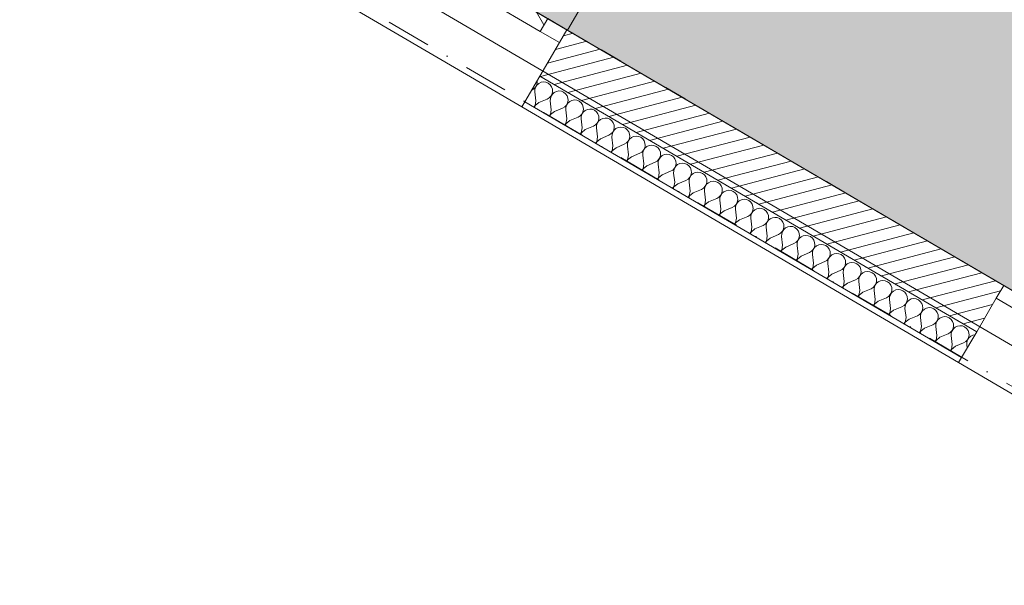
# Model space of a CAD drawing. Header units: millimetres. Extents: x -107151 to 48086, y -42122 to 26068.
# Tile 12 of 52: x -82825 to -79519, y -2169 to -272. Entities that reach past the tile are written whole.
import ezdxf
from ezdxf.enums import TextEntityAlignment as Align

# ---------------------------------------------------------------- set-up
doc = ezdxf.new("R2010")
doc.units = ezdxf.units.MM
doc.header["$MEASUREMENT"] = 0
for name, pattern in [('! FIN Pointille', [87.5, 50, -37.5]), ('! STR Pointille', [87.5, 50, -37.5]), ('! URB Limite propriété', [300, 150, -75, 0, -75]), ('Tirets petits', [125, 75, -50])]:
    doc.linetypes.add(name, pattern=pattern)
for name, color, linetype in [('01-STR_Dalles.ARCHI', 7, 'Continuous'), ('01-STR_Murs extérieurs.ARCHI', 7, 'Continuous'), ('03-SURFACE _ Utile.ARCHI', 7, 'Continuous'), ('04-SOE_Faux Plafond.ARCHI', 7, 'Continuous'), ('04-SOE_Revetement de sol.ARCHI', 7, 'Continuous'), ('05-INF _ COTATIONS.ARCHI', 7, 'Continuous'), ('06-REP _ EQUIP MOBI _ hors marché.ARCHI', 7, 'Continuous'), ('06-REP _ EQUIP MOBI _ marché.ARCHI', 7, 'Continuous'), ('Fenêtres Archicad', 7, 'Continuous'), ('Marques de Zone Archicad', 7, 'Continuous'), ('Nouveau_07-VRD_Terrain EDL_Parcelle.ARCHI', 7, 'Continuous')]:
    doc.layers.add(name, color=color, linetype=linetype)
doc.styles.add('STYLE_GENERE_1', font='arial.ttf')
doc.styles.add('STYLE_GENERE_2', font='arial.ttf')
doc.dimstyles.new('STYLE_GENERE__1', dxfattribs={"dimtxt": 75, "dimasz": 57, "dimexe": 0.18, "dimexo": 50, "dimgap": 0, "dimtad": 1, "dimlfac": 0.001, "dimzin": 0, "dimdsep": 46, "dimtxsty": 'STYLE_GENERE_1', "dimblk": 'ARROWHEAD_2', "dimblk1": 'ARROWHEAD_2', "dimblk2": 'ARROWHEAD_2', "dimcen": 0.09, "dimclrd": 256, "dimclre": 256, "dimclrt": 256, "dimazin": 0, "dimtfac": 1, "dimtdec": 4, "dimtmove": 0, "dimatfit": 3, "dimfxl": 0, "dimtolj": 1, "dimtzin": 0, "dimarcsym": 0})

# ---------------------------------------------------------------- blocks, each defined once
blk = doc.blocks.new('Dalle_1_1', base_point=(-76544.5, 22024.4))
at = {"layer": '01-STR_Dalles.ARCHI', "color": 7, "linetype": 'Continuous', "lineweight": 5, "flags": 128}
blk.add_lwpolyline([(-35761.7, -1486.9), (-76544.5, 22024.4), (-87514.9, 4382), (-82216.1, 1323.8), (-82636.8, 474), (-77525.2, -2515.3), (-75594, 780.7), (-73919.8, -200.3), (-72002.7, 3053.2), (-57439.8, -5368.8), (-56247, -3333.1)], dxfattribs=at)
blk = doc.blocks.new('Espace collaboratif__14_1', base_point=(-79233.7, 3166.5))
at = {"layer": '03-SURFACE _ Utile.ARCHI', "linetype": 'Continuous', "lineweight": 0, "true_color": 0xe4e4e4}
blk.add_hatch(color=254, dxfattribs=at).paths.add_polyline_path([(-82179.3, 5123), (-83771.3, 2406.1), (-82006.1, 1387.3), (-82427.2, 536.8), (-77858.4, -2135.2), (-77695.5, -1857.3), (-77418.7, -2017.1), (-75651.1, 999.6), (-74199, 148.7), (-74021.7, 446.7), (-73765.9, 294.5), (-72535.7, 2369.9), (-79424.5, 6406.3), (-80317.3, 4882.6), (-80036.9, 4718.3), (-80239.1, 4373.2), (-80519.5, 4537.5), (-80688.3, 4249.4)])
at = {"layer": 'Marques de Zone Archicad', "color": 7, "lineweight": 5}
for tag, height, style, p in [('ROOM_NAME', 125, 'STYLE_GENERE_2', (-79678.1, 3961.5)), ('measuredAreaCode', 100, 'STYLE_GENERE_1', (-79795.9, 3763.1)), ('DUMMY_862', 100, 'STYLE_GENERE_1', (-79894.2, 3593)), ('DUMMY_864', 100, 'STYLE_GENERE_1', (-79992.4, 3422.8)), ('DUMMY_863', 100, 'STYLE_GENERE_1', (-79623.5, 3436.7)), ('ceilingHeightCode', 100, 'STYLE_GENERE_1', (-80090.6, 3252.7)), ('DUMMY_865', 100, 'STYLE_GENERE_1', (-79655.7, 3228.5)), ('DUMMY_861', 125, 'STYLE_GENERE_2', (-78316.7, 3204.1))]:
    blk.add_attdef(tag, text='', height=height, rotation=329.9997, dxfattribs=dict(at, style=style)).set_placement(p, align=Align.TOP_LEFT)
blk = doc.blocks.new('Dalle_12_1', base_point=(-87291.7, 4437.9))
at = {"layer": '04-SOE_Faux Plafond.ARCHI', "color": 252, "linetype": 'Tirets petits', "lineweight": 5, "flags": 128}
blk.add_lwpolyline([(-87291.7, 4437.9), (-76490.4, 21808.4), (-36023.4, -1555.2), (-39411.7, -7251.8), (-43400.7, -4914.5), (-44935.1, -7533.1), (-55188.2, -1525.3), (-55569, -1302.2), (-61868.3, 2388.9), (-60121.8, 5369.6), (-63596.7, 7405.7), (-62757.3, 8840.1), (-65262.3, 10308), (-65757.5, 10598.2), (-65627.1, 10820.8), (-65972.2, 11023), (-66102.6, 10800.4), (-70073.8, 13127.5), (-70035.5, 13192.8), (-72449.2, 14601.8), (-72270.4, 14906.9), (-74211.7, 16044.4), (-74249.6, 15979.7), (-75417.1, 16663.7), (-82141.4, 5187.7), (-80715.1, 4352), (-77817.8, 9296.6), (-70849, 5213.7), (-73941.7, -2), (-75651.1, 999.6), (-77581.8, -2296.9), (-82427.2, 536.8), (-82006.1, 1387.3)], close=True, dxfattribs=at)
blk = doc.blocks.new('Dalle_15_1', base_point=(-76490.4, 21808.4))
at = {"layer": '04-SOE_Revetement de sol.ARCHI', "color": 7, "linetype": 'Continuous', "lineweight": 5, "flags": 128}
blk.add_lwpolyline([(-75443.8, 16766.3), (-82244, 5161), (-80688.3, 4249.3), (-80519.5, 4537.5), (-80239.1, 4373.2), (-80036.9, 4718.3), (-80317.3, 4882.6), (-79424.5, 6406.3), (-72535.3, 2370), (-73765.9, 294.5), (-74021.7, 446.7), (-74199, 148.7), (-75651.1, 999.6), (-77418.7, -2017.1), (-77695.5, -1857.3), (-77858.4, -2135.2), (-82427.2, 536.8), (-82006.1, 1387.3), (-87291.7, 4437.9), (-76490.4, 21808.4)], dxfattribs=at)
blk = doc.blocks.new('*X138')
at = {"layer": '01-STR_Murs extérieurs.ARCHI', "color": 7, "linetype": 'Continuous', "lineweight": 5}
for p, q in [((-81092.8, -497.4), (-81088.9, -490)), ((-81088, -490.6), (-81092.5, -497.5)), ((-81088.9, -490), (-81087.3, -481.9)), ((-81081.8, -485.1), (-81088, -490.6)), ((-81087.3, -481.9), (-81087.6, -476.8)), ((-81074.3, -481.6), (-81081.8, -485.1)), ((-81066.1, -480.3), (-81074.3, -481.6)), ((-81073.9, -463.2), (-81073.1, -464)), ((-81073.1, -464), (-81072, -464.3)), ((-81057.9, -481.2), (-81066.1, -480.3)), ((-81050.3, -484.3), (-81057.9, -481.2)), ((-81043.8, -489.5), (-81050.3, -484.3)), ((-81038.9, -496.2), (-81043.8, -489.5)), ((-81022.1, -493.5), (-81021.3, -494.3)), ((-81021.3, -494.3), (-81020.2, -494.6)), ((-81105.7, -507.7), (-81105.6, -507.6)), ((-81105.6, -507.6), (-81098.4, -503.4)), ((-81098.4, -503.4), (-81092.8, -497.4)), ((-81095, -505.4), (-81095.2, -513.7)), ((-81091.8, -543.5), (-81095.2, -513.7)), ((-81092.5, -497.5), (-81095, -505.4)), ((-81046.7, -533.7), (-81041, -527.7)), ((-81040.8, -527.8), (-81043.2, -535.7)), ((-81041, -527.7), (-81037.1, -520.3)), ((-81036.2, -520.8), (-81040.8, -527.8)), ((-81036.1, -504), (-81038.9, -496.2)), ((-81037.1, -520.3), (-81035.5, -512.2)), ((-81030, -515.4), (-81036.2, -520.8)), ((-81035.5, -512.2), (-81036.1, -504)), ((-81022.5, -511.9), (-81030, -515.4)), ((-81014.3, -510.5), (-81022.5, -511.9)), ((-81006.1, -511.5), (-81014.3, -510.5)), ((-80998.5, -514.6), (-81006.1, -511.5)), ((-80992, -519.8), (-80998.5, -514.6)), ((-80987.1, -526.5), (-80992, -519.8)), ((-80984.3, -534.2), (-80987.1, -526.5)), ((-80970.3, -523.8), (-80969.5, -524.6)), ((-80969.5, -524.6), (-80968.4, -524.9)), ((-81098.7, -564.5), (-81094.4, -559.7)), ((-81094.2, -559.8), (-81096.4, -565.9)), ((-81094.4, -559.7), (-81091.8, -543.5)), ((-81081.4, -549.5), (-81094.2, -559.8)), ((-81081.4, -549.5), (-81053.8, -537.9)), ((-81053.8, -537.9), (-81046.7, -533.7)), ((-81043.2, -535.7), (-81043.4, -544)), ((-81040, -573.8), (-81043.4, -544)), ((-80994.9, -564), (-80989.2, -557.9)), ((-80989, -558.1), (-80991.4, -566)), ((-80989.2, -557.9), (-80985.3, -550.6)), ((-80984.4, -551.1), (-80989, -558.1)), ((-80985.3, -550.6), (-80983.7, -542.5)), ((-80978.2, -545.7), (-80984.4, -551.1)), ((-80983.7, -542.5), (-80984.3, -534.2)), ((-80970.7, -542.2), (-80978.2, -545.7)), ((-80962.5, -540.8), (-80970.7, -542.2)), ((-80954.3, -541.8), (-80962.5, -540.8)), ((-80946.7, -544.9), (-80954.3, -541.8)), ((-80940.2, -550.1), (-80946.7, -544.9)), ((-80935.3, -556.8), (-80940.2, -550.1)), ((-80932.5, -564.5), (-80935.3, -556.8)), ((-80918.5, -554.1), (-80917.7, -554.9)), ((-80917.7, -554.9), (-80916.6, -555.2)), ((-81046.9, -594.8), (-81042.6, -589.9)), ((-81042.4, -590.1), (-81044.6, -596.2)), ((-81042.6, -589.9), (-81040, -573.8)), ((-81029.6, -579.8), (-81042.4, -590.1)), ((-81029.6, -579.8), (-81002, -568.2)), ((-81002, -568.2), (-80994.9, -564)), ((-80991.4, -566), (-80991.6, -574.2)), ((-80988.2, -604), (-80991.6, -574.2)), ((-80950.2, -598.5), (-80943.1, -594.2)), ((-80943.1, -594.2), (-80937.4, -588.2)), ((-80937.2, -588.4), (-80939.6, -596.3)), ((-80937.4, -588.2), (-80933.6, -580.9)), ((-80932.6, -581.4), (-80937.2, -588.4)), ((-80933.6, -580.9), (-80931.9, -572.8)), ((-80926.4, -576), (-80932.6, -581.4)), ((-80931.9, -572.8), (-80932.5, -564.5)), ((-80918.9, -572.5), (-80926.4, -576)), ((-80910.7, -571.1), (-80918.9, -572.5)), ((-80902.5, -572.1), (-80910.7, -571.1)), ((-80894.9, -575.2), (-80902.5, -572.1)), ((-80888.4, -580.3), (-80894.9, -575.2)), ((-80883.5, -587), (-80888.4, -580.3)), ((-80880.7, -594.8), (-80883.5, -587)), ((-80880.1, -603.1), (-80880.7, -594.8)), ((-80866.7, -584.3), (-80865.9, -585.2)), ((-80865.9, -585.2), (-80864.8, -585.5)), ((-80995.1, -625.1), (-80990.8, -620.2)), ((-80990.6, -620.4), (-80992.8, -626.5)), ((-80990.8, -620.2), (-80988.2, -604)), ((-80977.8, -610.1), (-80990.6, -620.4)), ((-80977.8, -610.1), (-80950.2, -598.5)), ((-80939.6, -596.3), (-80939.8, -604.5)), ((-80936.4, -634.3), (-80939.8, -604.5)), ((-80898.4, -628.8), (-80891.3, -624.5)), ((-80891.3, -624.5), (-80885.6, -618.5)), ((-80887.8, -626.5), (-80888, -634.8)), ((-80885.4, -618.6), (-80887.8, -626.5)), ((-80885.6, -618.5), (-80881.8, -611.2)), ((-80880.9, -611.7), (-80885.4, -618.6)), ((-80881.8, -611.2), (-80880.1, -603.1)), ((-80874.6, -606.3), (-80880.9, -611.7)), ((-80867.1, -602.8), (-80874.6, -606.3)), ((-80859, -601.4), (-80867.1, -602.8)), ((-80850.7, -602.4), (-80859, -601.4)), ((-80843.1, -605.5), (-80850.7, -602.4)), ((-80836.6, -610.6), (-80843.1, -605.5)), ((-80831.7, -617.3), (-80836.6, -610.6)), ((-80828.9, -625.1), (-80831.7, -617.3)), ((-80828.3, -633.4), (-80828.9, -625.1)), ((-80815, -614.6), (-80814.2, -615.5)), ((-80814.2, -615.5), (-80813, -615.8)), ((-80943.3, -655.4), (-80939.1, -650.5)), ((-80938.8, -650.6), (-80941, -656.8)), ((-80939.1, -650.5), (-80936.4, -634.3)), ((-80926, -640.4), (-80938.8, -650.6)), ((-80926, -640.4), (-80898.4, -628.8)), ((-80884.6, -664.6), (-80888, -634.8)), ((-80874.2, -670.7), (-80846.6, -659.1)), ((-80846.6, -659.1), (-80839.5, -654.8)), ((-80839.5, -654.8), (-80833.8, -648.8)), ((-80836, -656.8), (-80836.2, -665.1)), ((-80833.6, -648.9), (-80836, -656.8)), ((-80833.8, -648.8), (-80830, -641.5)), ((-80829.1, -642), (-80833.6, -648.9)), ((-80830, -641.5), (-80828.3, -633.4)), ((-80822.8, -636.6), (-80829.1, -642)), ((-80815.3, -633), (-80822.8, -636.6)), ((-80807.2, -631.7), (-80815.3, -633)), ((-80798.9, -632.6), (-80807.2, -631.7)), ((-80791.3, -635.8), (-80798.9, -632.6)), ((-80784.8, -640.9), (-80791.3, -635.8)), ((-80779.9, -647.6), (-80784.8, -640.9)), ((-80777.1, -655.4), (-80779.9, -647.6)), ((-80776.5, -663.7), (-80777.1, -655.4)), ((-80763.2, -644.9), (-80762.4, -645.8)), ((-80762.4, -645.8), (-80761.2, -646)), ((-80891.5, -685.7), (-80887.3, -680.8)), ((-80887, -680.9), (-80889.2, -687)), ((-80887.3, -680.8), (-80884.6, -664.6)), ((-80874.2, -670.7), (-80887, -680.9)), ((-80832.8, -694.9), (-80836.2, -665.1)), ((-80822.5, -701), (-80794.8, -689.3)), ((-80794.8, -689.3), (-80787.7, -685.1)), ((-80787.7, -685.1), (-80782, -679.1)), ((-80784.2, -687.1), (-80784.4, -695.4)), ((-80781.8, -679.2), (-80784.2, -687.1)), ((-80782, -679.1), (-80778.2, -671.8)), ((-80777.3, -672.3), (-80781.8, -679.2)), ((-80778.2, -671.8), (-80776.5, -663.7)), ((-80771, -666.9), (-80777.3, -672.3)), ((-80763.5, -663.3), (-80771, -666.9)), ((-80755.4, -662), (-80763.5, -663.3)), ((-80747.1, -662.9), (-80755.4, -662)), ((-80739.5, -666.1), (-80747.1, -662.9)), ((-80733, -671.2), (-80739.5, -666.1)), ((-80728.1, -677.9), (-80733, -671.2)), ((-80725.3, -685.7), (-80728.1, -677.9)), ((-80726.4, -702.1), (-80724.7, -693.9)), ((-80724.7, -693.9), (-80725.3, -685.7)), ((-80711.7, -693.6), (-80719.2, -697.1)), ((-80703.6, -692.3), (-80711.7, -693.6)), ((-80711.4, -675.2), (-80710.6, -676)), ((-80710.6, -676), (-80709.4, -676.3)), ((-80695.4, -693.2), (-80703.6, -692.3)), ((-80687.7, -696.4), (-80695.4, -693.2)), ((-80839.7, -716), (-80835.5, -711.1)), ((-80835.3, -711.2), (-80837.4, -717.3)), ((-80835.5, -711.1), (-80832.8, -694.9)), ((-80822.5, -701), (-80835.3, -711.2)), ((-80781, -725.2), (-80784.4, -695.4)), ((-80783.7, -741.4), (-80781, -725.2)), ((-80770.7, -731.3), (-80743, -719.6)), ((-80743, -719.6), (-80735.9, -715.4)), ((-80735.9, -715.4), (-80730.2, -709.4)), ((-80732.4, -717.4), (-80732.6, -725.7)), ((-80729.2, -755.5), (-80732.6, -725.7)), ((-80730, -709.5), (-80732.4, -717.4)), ((-80730.2, -709.4), (-80726.4, -702.1)), ((-80725.5, -702.6), (-80730, -709.5)), ((-80719.2, -697.1), (-80725.5, -702.6)), ((-80681.2, -701.5), (-80687.7, -696.4)), ((-80676.3, -708.2), (-80681.2, -701.5)), ((-80673.5, -716), (-80676.3, -708.2)), ((-80674.6, -732.3), (-80672.9, -724.2)), ((-80667.4, -727.4), (-80673.7, -732.9)), ((-80672.9, -724.2), (-80673.5, -716)), ((-80659.9, -723.9), (-80667.4, -727.4)), ((-80651.8, -722.6), (-80659.9, -723.9)), ((-80659.6, -705.5), (-80658.8, -706.3)), ((-80658.8, -706.3), (-80657.7, -706.6)), ((-80643.6, -723.5), (-80651.8, -722.6)), ((-80635.9, -726.7), (-80643.6, -723.5)), ((-80629.4, -731.8), (-80635.9, -726.7)), ((-80787.9, -746.3), (-80783.7, -741.4)), ((-80783.5, -741.5), (-80785.6, -747.6)), ((-80770.7, -731.3), (-80783.5, -741.5)), ((-80731.9, -771.7), (-80729.2, -755.5)), ((-80718.9, -761.6), (-80691.2, -749.9)), ((-80691.2, -749.9), (-80684.1, -745.7)), ((-80684.1, -745.7), (-80678.4, -739.7)), ((-80680.7, -747.7), (-80680.9, -756)), ((-80677.4, -785.8), (-80680.9, -756)), ((-80678.2, -739.8), (-80680.7, -747.7)), ((-80678.4, -739.7), (-80674.6, -732.3)), ((-80673.7, -732.9), (-80678.2, -739.8)), ((-80624.6, -738.5), (-80629.4, -731.8)), ((-80621.7, -746.3), (-80624.6, -738.5)), ((-80622.8, -762.6), (-80621.1, -754.5)), ((-80615.6, -757.7), (-80621.9, -763.2)), ((-80621.1, -754.5), (-80621.7, -746.3)), ((-80608.2, -754.2), (-80615.6, -757.7)), ((-80600, -752.9), (-80608.2, -754.2)), ((-80607.8, -735.8), (-80607, -736.6)), ((-80607, -736.6), (-80605.9, -736.9)), ((-80591.8, -753.8), (-80600, -752.9)), ((-80584.1, -757), (-80591.8, -753.8)), ((-80577.6, -762.1), (-80584.1, -757)), ((-80736.1, -776.6), (-80731.9, -771.7)), ((-80731.7, -771.8), (-80733.8, -777.9)), ((-80718.9, -761.6), (-80731.7, -771.8)), ((-80680.1, -802), (-80677.4, -785.8)), ((-80667.1, -791.8), (-80679.9, -802.1)), ((-80667.1, -791.8), (-80639.4, -780.2)), ((-80639.4, -780.2), (-80632.3, -776)), ((-80632.3, -776), (-80626.6, -770)), ((-80628.9, -778), (-80629.1, -786.3)), ((-80625.6, -816.1), (-80629.1, -786.3)), ((-80626.4, -770.1), (-80628.9, -778)), ((-80626.6, -770), (-80622.8, -762.6)), ((-80621.9, -763.2), (-80626.4, -770.1)), ((-80572.8, -768.8), (-80577.6, -762.1)), ((-80574.8, -800.3), (-80571, -792.9)), ((-80570.1, -793.4), (-80574.6, -800.4)), ((-80569.9, -776.6), (-80572.8, -768.8)), ((-80571, -792.9), (-80569.3, -784.8)), ((-80563.9, -788), (-80570.1, -793.4)), ((-80569.3, -784.8), (-80569.9, -776.6)), ((-80556.4, -784.5), (-80563.9, -788)), ((-80548.2, -783.1), (-80556.4, -784.5)), ((-80556, -766.1), (-80555.2, -766.9)), ((-80555.2, -766.9), (-80554.1, -767.2)), ((-80540, -784.1), (-80548.2, -783.1)), ((-80532.3, -787.2), (-80540, -784.1)), ((-80525.8, -792.4), (-80532.3, -787.2)), ((-80521, -799.1), (-80525.8, -792.4)), ((-80684.3, -806.9), (-80680.1, -802)), ((-80679.9, -802.1), (-80682.1, -808.2)), ((-80628.3, -832.3), (-80625.6, -816.1)), ((-80615.3, -822.1), (-80628.1, -832.4)), ((-80615.3, -822.1), (-80587.6, -810.5)), ((-80587.6, -810.5), (-80580.5, -806.3)), ((-80580.5, -806.3), (-80574.8, -800.3)), ((-80577.1, -808.3), (-80577.3, -816.6)), ((-80573.8, -846.4), (-80577.3, -816.6)), ((-80574.6, -800.4), (-80577.1, -808.3)), ((-80523, -830.5), (-80519.2, -823.2)), ((-80518.3, -823.7), (-80522.8, -830.7)), ((-80518.1, -806.8), (-80521, -799.1)), ((-80519.2, -823.2), (-80517.5, -815.1)), ((-80512.1, -818.3), (-80518.3, -823.7)), ((-80517.5, -815.1), (-80518.1, -806.8)), ((-80504.6, -814.8), (-80512.1, -818.3)), ((-80496.4, -813.4), (-80504.6, -814.8)), ((-80504.2, -796.4), (-80503.4, -797.2)), ((-80503.4, -797.2), (-80502.3, -797.5)), ((-80488.2, -814.4), (-80496.4, -813.4)), ((-80480.5, -817.5), (-80488.2, -814.4)), ((-80474, -822.7), (-80480.5, -817.5)), ((-80469.2, -829.4), (-80474, -822.7)), ((-80632.6, -837.2), (-80628.3, -832.3)), ((-80628.1, -832.4), (-80630.3, -838.5)), ((-80576.5, -862.5), (-80573.8, -846.4)), ((-80563.5, -852.4), (-80576.3, -862.7)), ((-80563.5, -852.4), (-80535.8, -840.8)), ((-80535.8, -840.8), (-80528.7, -836.6)), ((-80528.7, -836.6), (-80523, -830.5)), ((-80525.3, -838.6), (-80525.5, -846.8)), ((-80522.1, -876.7), (-80525.5, -846.8)), ((-80522.8, -830.7), (-80525.3, -838.6)), ((-80471.2, -860.8), (-80467.4, -853.5)), ((-80466.5, -854), (-80471, -861)), ((-80466.3, -837.1), (-80469.2, -829.4)), ((-80467.4, -853.5), (-80465.7, -845.4)), ((-80460.3, -848.6), (-80466.5, -854)), ((-80465.7, -845.4), (-80466.3, -837.1)), ((-80452.8, -845.1), (-80460.3, -848.6)), ((-80444.6, -843.7), (-80452.8, -845.1)), ((-80452.4, -826.7), (-80451.6, -827.5)), ((-80451.6, -827.5), (-80450.5, -827.8)), ((-80436.4, -844.7), (-80444.6, -843.7)), ((-80428.7, -847.8), (-80436.4, -844.7)), ((-80422.2, -852.9), (-80428.7, -847.8)), ((-80417.4, -859.6), (-80422.2, -852.9)), ((-80414.5, -867.4), (-80417.4, -859.6)), ((-80400.6, -856.9), (-80399.8, -857.8)), ((-80399.8, -857.8), (-80398.7, -858.1)), ((-80580.8, -867.4), (-80576.5, -862.5)), ((-80576.3, -862.7), (-80578.5, -868.8)), ((-80524.7, -892.8), (-80522.1, -876.7)), ((-80511.7, -882.7), (-80524.5, -893)), ((-80511.7, -882.7), (-80484, -871.1)), ((-80484, -871.1), (-80476.9, -866.8)), ((-80476.9, -866.8), (-80471.2, -860.8)), ((-80473.5, -868.9), (-80473.7, -877.1)), ((-80470.3, -906.9), (-80473.7, -877.1)), ((-80471, -861), (-80473.5, -868.9)), ((-80425.1, -897.1), (-80419.4, -891.1)), ((-80419.2, -891.2), (-80421.7, -899.2)), ((-80419.4, -891.1), (-80415.6, -883.8)), ((-80414.7, -884.3), (-80419.2, -891.2)), ((-80415.6, -883.8), (-80413.9, -875.7)), ((-80408.5, -878.9), (-80414.7, -884.3)), ((-80413.9, -875.7), (-80414.5, -867.4)), ((-80401, -875.4), (-80408.5, -878.9)), ((-80392.8, -874), (-80401, -875.4)), ((-80384.6, -875), (-80392.8, -874)), ((-80376.9, -878.1), (-80384.6, -875)), ((-80370.4, -883.2), (-80376.9, -878.1)), ((-80365.6, -889.9), (-80370.4, -883.2)), ((-80362.7, -897.7), (-80365.6, -889.9)), ((-80348.8, -887.2), (-80348, -888.1)), ((-80348, -888.1), (-80346.9, -888.4)), ((-80529, -897.7), (-80524.7, -892.8)), ((-80524.5, -893), (-80526.7, -899.1)), ((-80477.2, -928), (-80472.9, -923.1)), ((-80472.7, -923.2), (-80474.9, -929.4)), ((-80472.9, -923.1), (-80470.3, -906.9)), ((-80459.9, -913), (-80472.7, -923.2)), ((-80459.9, -913), (-80432.2, -901.4)), ((-80432.2, -901.4), (-80425.1, -897.1)), ((-80421.7, -899.2), (-80421.9, -907.4)), ((-80418.5, -937.2), (-80421.9, -907.4)), ((-80373.3, -927.4), (-80367.7, -921.4)), ((-80367.4, -921.5), (-80369.9, -929.4)), ((-80367.7, -921.4), (-80363.8, -914.1)), ((-80362.9, -914.6), (-80367.4, -921.5)), ((-80363.8, -914.1), (-80362.1, -906)), ((-80356.7, -909.2), (-80362.9, -914.6)), ((-80362.1, -906), (-80362.7, -897.7)), ((-80349.2, -905.6), (-80356.7, -909.2)), ((-80341, -904.3), (-80349.2, -905.6)), ((-80332.8, -905.2), (-80341, -904.3)), ((-80325.1, -908.4), (-80332.8, -905.2)), ((-80318.6, -913.5), (-80325.1, -908.4)), ((-80313.8, -920.2), (-80318.6, -913.5)), ((-80311, -928), (-80313.8, -920.2)), ((-80297, -917.5), (-80296.2, -918.4)), ((-80296.2, -918.4), (-80295.1, -918.7)), ((-80425.4, -958.3), (-80421.1, -953.4)), ((-80420.9, -953.5), (-80423.1, -959.6)), ((-80421.1, -953.4), (-80418.5, -937.2)), ((-80408.1, -943.3), (-80420.9, -953.5)), ((-80408.1, -943.3), (-80380.5, -931.7)), ((-80380.5, -931.7), (-80373.3, -927.4)), ((-80369.9, -929.4), (-80370.1, -937.7)), ((-80366.7, -967.5), (-80370.1, -937.7)), ((-80328.7, -961.9), (-80321.5, -957.7)), ((-80321.5, -957.7), (-80315.9, -951.7)), ((-80315.6, -951.8), (-80318.1, -959.7)), ((-80315.9, -951.7), (-80312, -944.4)), ((-80311.1, -944.9), (-80315.6, -951.8)), ((-80312, -944.4), (-80310.4, -936.3)), ((-80304.9, -939.5), (-80311.1, -944.9)), ((-80310.4, -936.3), (-80311, -928)), ((-80297.4, -935.9), (-80304.9, -939.5)), ((-80289.2, -934.6), (-80297.4, -935.9)), ((-80281, -935.5), (-80289.2, -934.6)), ((-80273.4, -938.7), (-80281, -935.5)), ((-80266.9, -943.8), (-80273.4, -938.7)), ((-80262, -950.5), (-80266.9, -943.8)), ((-80259.2, -958.3), (-80262, -950.5)), ((-80258.6, -966.5), (-80259.2, -958.3)), ((-80245.2, -947.8), (-80244.4, -948.7)), ((-80244.4, -948.7), (-80243.3, -948.9)), ((-80373.6, -988.6), (-80369.3, -983.7)), ((-80369.1, -983.8), (-80371.3, -989.9)), ((-80369.3, -983.7), (-80366.7, -967.5)), ((-80356.3, -973.6), (-80369.1, -983.8)), ((-80356.3, -973.6), (-80328.7, -961.9)), ((-80318.1, -959.7), (-80318.3, -968)), ((-80314.9, -997.8), (-80318.3, -968)), ((-80276.9, -992.2), (-80269.8, -988)), ((-80269.8, -988), (-80264.1, -982)), ((-80266.3, -990), (-80266.5, -998.3)), ((-80263.9, -982.1), (-80266.3, -990)), ((-80264.1, -982), (-80260.2, -974.7)), ((-80259.3, -975.2), (-80263.9, -982.1)), ((-80260.2, -974.7), (-80258.6, -966.5)), ((-80253.1, -969.7), (-80259.3, -975.2)), ((-80245.6, -966.2), (-80253.1, -969.7)), ((-80237.4, -964.9), (-80245.6, -966.2)), ((-80229.2, -965.8), (-80237.4, -964.9)), ((-80221.6, -969), (-80229.2, -965.8)), ((-80215.1, -974.1), (-80221.6, -969)), ((-80210.2, -980.8), (-80215.1, -974.1)), ((-80207.4, -988.6), (-80210.2, -980.8)), ((-80206.8, -996.8), (-80207.4, -988.6)), ((-80193.4, -978.1), (-80192.6, -978.9)), ((-80192.6, -978.9), (-80191.5, -979.2)), ((-80321.8, -1018.9), (-80317.5, -1014)), ((-80317.3, -1014.1), (-80319.5, -1020.2)), ((-80317.5, -1014), (-80314.9, -997.8)), ((-80304.5, -1003.9), (-80317.3, -1014.1)), ((-80304.5, -1003.9), (-80276.9, -992.2)), ((-80263.1, -1028.1), (-80266.5, -998.3)), ((-80252.7, -1034.2), (-80225.1, -1022.5)), ((-80225.1, -1022.5), (-80218, -1018.3)), ((-80218, -1018.3), (-80212.3, -1012.3)), ((-80214.5, -1020.3), (-80214.7, -1028.6)), ((-80212.1, -1012.4), (-80214.5, -1020.3)), ((-80212.3, -1012.3), (-80208.4, -1004.9)), ((-80207.5, -1005.5), (-80212.1, -1012.4)), ((-80208.4, -1004.9), (-80206.8, -996.8)), ((-80201.3, -1000), (-80207.5, -1005.5)), ((-80193.8, -996.5), (-80201.3, -1000)), ((-80185.6, -995.2), (-80193.8, -996.5)), ((-80177.4, -996.1), (-80185.6, -995.2)), ((-80169.8, -999.3), (-80177.4, -996.1)), ((-80163.3, -1004.4), (-80169.8, -999.3)), ((-80158.4, -1011.1), (-80163.3, -1004.4)), ((-80155.6, -1018.9), (-80158.4, -1011.1)), ((-80155, -1027.1), (-80155.6, -1018.9)), ((-80141.6, -1008.4), (-80140.8, -1009.2)), ((-80140.8, -1009.2), (-80139.7, -1009.5)), ((-80270, -1049.2), (-80265.7, -1044.3)), ((-80265.5, -1044.4), (-80267.7, -1050.5)), ((-80265.7, -1044.3), (-80263.1, -1028.1)), ((-80252.7, -1034.2), (-80265.5, -1044.4)), ((-80211.3, -1058.4), (-80214.7, -1028.6)), ((-80200.9, -1064.4), (-80173.3, -1052.8)), ((-80173.3, -1052.8), (-80166.2, -1048.6)), ((-80166.2, -1048.6), (-80160.5, -1042.6)), ((-80162.7, -1050.6), (-80162.9, -1058.9)), ((-80160.3, -1042.7), (-80162.7, -1050.6)), ((-80160.5, -1042.6), (-80156.6, -1035.2)), ((-80155.7, -1035.8), (-80160.3, -1042.7)), ((-80156.6, -1035.2), (-80155, -1027.1)), ((-80149.5, -1030.3), (-80155.7, -1035.8)), ((-80142, -1026.8), (-80149.5, -1030.3)), ((-80133.8, -1025.5), (-80142, -1026.8)), ((-80125.6, -1026.4), (-80133.8, -1025.5)), ((-80118, -1029.6), (-80125.6, -1026.4)), ((-80111.5, -1034.7), (-80118, -1029.6)), ((-80106.6, -1041.4), (-80111.5, -1034.7)), ((-80103.8, -1049.2), (-80106.6, -1041.4)), ((-80104.9, -1065.5), (-80103.2, -1057.4)), ((-80103.2, -1057.4), (-80103.8, -1049.2)), ((-80090.2, -1057.1), (-80097.7, -1060.6)), ((-80082.1, -1055.7), (-80090.2, -1057.1)), ((-80089.8, -1038.7), (-80089, -1039.5)), ((-80089, -1039.5), (-80087.9, -1039.8)), ((-80073.8, -1056.7), (-80082.1, -1055.7)), ((-80066.2, -1059.8), (-80073.8, -1056.7)), ((-80218.2, -1079.5), (-80213.9, -1074.6)), ((-80213.7, -1074.7), (-80215.9, -1080.8)), ((-80213.9, -1074.6), (-80211.3, -1058.4)), ((-80200.9, -1064.4), (-80213.7, -1074.7)), ((-80159.5, -1088.7), (-80162.9, -1058.9)), ((-80162.1, -1104.9), (-80159.5, -1088.7)), ((-80149.1, -1094.7), (-80121.5, -1083.1)), ((-80121.5, -1083.1), (-80114.4, -1078.9)), ((-80114.4, -1078.9), (-80108.7, -1072.9)), ((-80110.9, -1080.9), (-80111.1, -1089.2)), ((-80107.7, -1119), (-80111.1, -1089.2)), ((-80108.5, -1073), (-80110.9, -1080.9)), ((-80108.7, -1072.9), (-80104.9, -1065.5)), ((-80104, -1066), (-80108.5, -1073)), ((-80097.7, -1060.6), (-80104, -1066)), ((-80059.7, -1065), (-80066.2, -1059.8)), ((-80054.8, -1071.7), (-80059.7, -1065)), ((-80052, -1079.5), (-80054.8, -1071.7)), ((-80053.1, -1095.8), (-80051.4, -1087.7)), ((-80045.9, -1090.9), (-80052.2, -1096.3)), ((-80051.4, -1087.7), (-80052, -1079.5)), ((-80038.4, -1087.4), (-80045.9, -1090.9)), ((-80030.3, -1086), (-80038.4, -1087.4)), ((-80038.1, -1069), (-80037.3, -1069.8)), ((-80037.3, -1069.8), (-80036.1, -1070.1)), ((-80022, -1087), (-80030.3, -1086)), ((-80014.4, -1090.1), (-80022, -1087)), ((-80007.9, -1095.3), (-80014.4, -1090.1)), ((-80166.4, -1109.8), (-80162.1, -1104.9)), ((-80161.9, -1105), (-80164.1, -1111.1)), ((-80149.1, -1094.7), (-80161.9, -1105)), ((-80110.4, -1135.1), (-80107.7, -1119)), ((-80097.3, -1125), (-80069.7, -1113.4)), ((-80069.7, -1113.4), (-80062.6, -1109.2)), ((-80062.6, -1109.2), (-80056.9, -1103.2)), ((-80059.1, -1111.2), (-80059.3, -1119.5)), ((-80055.9, -1149.3), (-80059.3, -1119.5)), ((-80056.7, -1103.3), (-80059.1, -1111.2)), ((-80056.9, -1103.2), (-80053.1, -1095.8)), ((-80052.2, -1096.3), (-80056.7, -1103.3)), ((-80003, -1102), (-80007.9, -1095.3)), ((-80000.2, -1109.7), (-80003, -1102)), ((-80001.3, -1126.1), (-79999.6, -1118)), ((-79994.1, -1121.2), (-80000.4, -1126.6)), ((-79999.6, -1118), (-80000.2, -1109.7)), ((-79986.6, -1117.7), (-79994.1, -1121.2)), ((-79978.5, -1116.3), (-79986.6, -1117.7)), ((-79986.3, -1099.3), (-79985.5, -1100.1)), ((-79985.5, -1100.1), (-79984.3, -1100.4)), ((-79970.2, -1117.3), (-79978.5, -1116.3)), ((-79962.6, -1120.4), (-79970.2, -1117.3)), ((-79956.1, -1125.5), (-79962.6, -1120.4)), ((-80114.6, -1140), (-80110.4, -1135.1)), ((-80110.1, -1135.3), (-80112.3, -1141.4)), ((-80097.3, -1125), (-80110.1, -1135.3)), ((-80058.6, -1165.4), (-80055.9, -1149.3)), ((-80045.6, -1155.3), (-80058.4, -1165.6)), ((-80045.6, -1155.3), (-80017.9, -1143.7)), ((-80017.9, -1143.7), (-80010.8, -1139.5)), ((-80010.8, -1139.5), (-80005.1, -1133.4)), ((-80007.3, -1141.5), (-80007.5, -1149.7)), ((-80004.1, -1179.5), (-80007.5, -1149.7)), ((-80004.9, -1133.6), (-80007.3, -1141.5)), ((-80005.1, -1133.4), (-80001.3, -1126.1)), ((-80000.4, -1126.6), (-80004.9, -1133.6)), ((-79951.2, -1132.3), (-79956.1, -1125.5)), ((-79953.3, -1163.7), (-79949.5, -1156.4)), ((-79948.6, -1156.9), (-79953.1, -1163.9)), ((-79948.4, -1140), (-79951.2, -1132.3)), ((-79949.5, -1156.4), (-79947.8, -1148.3)), ((-79942.3, -1151.5), (-79948.6, -1156.9)), ((-79947.8, -1148.3), (-79948.4, -1140)), ((-79934.8, -1148), (-79942.3, -1151.5)), ((-79926.7, -1146.6), (-79934.8, -1148)), ((-79934.5, -1129.6), (-79933.7, -1130.4)), ((-79933.7, -1130.4), (-79932.5, -1130.7)), ((-79918.4, -1147.6), (-79926.7, -1146.6)), ((-79910.8, -1150.7), (-79918.4, -1147.6)), ((-79904.3, -1155.8), (-79910.8, -1150.7)), ((-79899.4, -1162.5), (-79904.3, -1155.8)), ((-80062.8, -1170.3), (-80058.6, -1165.4)), ((-80058.4, -1165.6), (-80060.5, -1171.7)), ((-80006.8, -1195.7), (-80004.1, -1179.5)), ((-79993.8, -1185.6), (-80006.6, -1195.8)), ((-79993.8, -1185.6), (-79966.1, -1174)), ((-79966.1, -1174), (-79959, -1169.7)), ((-79959, -1169.7), (-79953.3, -1163.7)), ((-79955.5, -1171.8), (-79955.7, -1180)), ((-79952.3, -1209.8), (-79955.7, -1180)), ((-79953.1, -1163.9), (-79955.5, -1171.8)), ((-79901.5, -1194), (-79897.7, -1186.7)), ((-79896.8, -1187.2), (-79901.3, -1194.1)), ((-79896.6, -1170.3), (-79899.4, -1162.5)), ((-79897.7, -1186.7), (-79896, -1178.6)), ((-79890.5, -1181.8), (-79896.8, -1187.2)), ((-79896, -1178.6), (-79896.6, -1170.3)), ((-79883, -1178.2), (-79890.5, -1181.8)), ((-79874.9, -1176.9), (-79883, -1178.2)), ((-79882.7, -1159.8), (-79881.9, -1160.7)), ((-79881.9, -1160.7), (-79880.7, -1161)), ((-79866.7, -1177.8), (-79874.9, -1176.9)), ((-79859, -1181), (-79866.7, -1177.8)), ((-79852.5, -1186.1), (-79859, -1181)), ((-79847.7, -1192.8), (-79852.5, -1186.1)), ((-79830.9, -1190.1), (-79830.1, -1191)), ((-80011, -1200.6), (-80006.8, -1195.7)), ((-80006.6, -1195.8), (-80008.7, -1202)), ((-79955, -1226), (-79952.3, -1209.8)), ((-79942, -1215.9), (-79954.8, -1226.1)), ((-79942, -1215.9), (-79914.3, -1204.3)), ((-79914.3, -1204.3), (-79907.2, -1200)), ((-79907.2, -1200), (-79901.5, -1194)), ((-79903.8, -1202), (-79904, -1210.3)), ((-79900.5, -1240.1), (-79904, -1210.3)), ((-79901.3, -1194.1), (-79903.8, -1202)), ((-79849.7, -1224.3), (-79845.9, -1217)), ((-79845, -1217.5), (-79849.5, -1224.4)), ((-79844.8, -1200.6), (-79847.7, -1192.8)), ((-79845.9, -1217), (-79844.2, -1208.9)), ((-79838.7, -1212.1), (-79845, -1217.5)), ((-79844.2, -1208.9), (-79844.8, -1200.6)), ((-79831.3, -1208.5), (-79838.7, -1212.1)), ((-79823.1, -1207.2), (-79831.3, -1208.5)), ((-79830.1, -1191), (-79829, -1191.3)), ((-79814.9, -1208.1), (-79823.1, -1207.2)), ((-79807.2, -1211.3), (-79814.9, -1208.1)), ((-79800.7, -1216.4), (-79807.2, -1211.3)), ((-79795.9, -1223.1), (-79800.7, -1216.4)), ((-79793, -1230.9), (-79795.9, -1223.1)), ((-79779.1, -1220.4), (-79778.3, -1221.3)), ((-79778.3, -1221.3), (-79777.2, -1221.5)), ((-79959.2, -1230.9), (-79955, -1226)), ((-79954.8, -1226.1), (-79956.9, -1232.3)), ((-79907.4, -1261.2), (-79903.2, -1256.3)), ((-79903, -1256.4), (-79905.2, -1262.5)), ((-79903.2, -1256.3), (-79900.5, -1240.1)), ((-79890.2, -1246.2), (-79903, -1256.4)), ((-79890.2, -1246.2), (-79862.5, -1234.6)), ((-79862.5, -1234.6), (-79855.4, -1230.3)), ((-79855.4, -1230.3), (-79849.7, -1224.3)), ((-79852, -1232.3), (-79852.2, -1240.6)), ((-79848.7, -1270.4), (-79852.2, -1240.6)), ((-79849.5, -1224.4), (-79852, -1232.3)), ((-79803.6, -1260.6), (-79797.9, -1254.6)), ((-79797.7, -1254.7), (-79800.2, -1262.6)), ((-79797.9, -1254.6), (-79794.1, -1247.3)), ((-79793.2, -1247.8), (-79797.7, -1254.7)), ((-79794.1, -1247.3), (-79792.4, -1239.2)), ((-79787, -1242.3), (-79793.2, -1247.8)), ((-79792.4, -1239.2), (-79793, -1230.9)), ((-79779.5, -1238.8), (-79787, -1242.3)), ((-79771.3, -1237.5), (-79779.5, -1238.8)), ((-79763.1, -1238.4), (-79771.3, -1237.5)), ((-79755.4, -1241.6), (-79763.1, -1238.4)), ((-79748.9, -1246.7), (-79755.4, -1241.6)), ((-79744.1, -1253.4), (-79748.9, -1246.7)), ((-79741.2, -1261.2), (-79744.1, -1253.4)), ((-79727.3, -1250.7), (-79726.5, -1251.5)), ((-79726.5, -1251.5), (-79725.4, -1251.8)), ((-79855.6, -1291.5), (-79851.4, -1286.6)), ((-79851.2, -1286.7), (-79853.4, -1292.8)), ((-79851.4, -1286.6), (-79848.7, -1270.4)), ((-79838.4, -1276.5), (-79851.2, -1286.7)), ((-79838.4, -1276.5), (-79810.7, -1264.8)), ((-79810.7, -1264.8), (-79803.6, -1260.6)), ((-79800.2, -1262.6), (-79800.4, -1270.9)), ((-79796.9, -1300.7), (-79800.4, -1270.9)), ((-79751.8, -1290.9), (-79746.1, -1284.9)), ((-79745.9, -1285), (-79748.4, -1292.9)), ((-79746.1, -1284.9), (-79742.3, -1277.5)), ((-79741.4, -1278.1), (-79745.9, -1285)), ((-79742.3, -1277.5), (-79740.6, -1269.4)), ((-79735.2, -1272.6), (-79741.4, -1278.1)), ((-79740.6, -1269.4), (-79741.2, -1261.2)), ((-79727.7, -1269.1), (-79735.2, -1272.6)), ((-79719.5, -1267.8), (-79727.7, -1269.1)), ((-79711.3, -1268.7), (-79719.5, -1267.8)), ((-79703.6, -1271.9), (-79711.3, -1268.7)), ((-79697.1, -1277), (-79703.6, -1271.9)), ((-79692.3, -1283.7), (-79697.1, -1277)), ((-79689.4, -1291.5), (-79692.3, -1283.7)), ((-79675.5, -1281), (-79674.7, -1281.8)), ((-79674.7, -1281.8), (-79673.6, -1282.1)), ((-79803.9, -1321.8), (-79799.6, -1316.9)), ((-79799.4, -1317), (-79801.6, -1323.1)), ((-79799.6, -1316.9), (-79796.9, -1300.7)), ((-79786.6, -1306.8), (-79799.4, -1317)), ((-79786.6, -1306.8), (-79758.9, -1295.1)), ((-79758.9, -1295.1), (-79751.8, -1290.9)), ((-79748.4, -1292.9), (-79748.6, -1301.2)), ((-79745.1, -1331), (-79748.6, -1301.2)), ((-79707.1, -1325.4), (-79700, -1321.2)), ((-79700, -1321.2), (-79694.3, -1315.2)), ((-79694.1, -1315.3), (-79696.6, -1323.2)), ((-79694.3, -1315.2), (-79690.5, -1307.8)), ((-79689.6, -1308.4), (-79694.1, -1315.3)), ((-79690.5, -1307.8), (-79688.8, -1299.7)), ((-79683.4, -1302.9), (-79689.6, -1308.4)), ((-79688.8, -1299.7), (-79689.4, -1291.5)), ((-79675.9, -1299.4), (-79683.4, -1302.9)), ((-79667.7, -1298.1), (-79675.9, -1299.4)), ((-79659.5, -1299), (-79667.7, -1298.1)), ((-79651.8, -1302.2), (-79659.5, -1299)), ((-79645.3, -1307.3), (-79651.8, -1302.2)), ((-79640.5, -1314), (-79645.3, -1307.3)), ((-79637.6, -1321.8), (-79640.5, -1314)), ((-79637, -1330), (-79637.6, -1321.8)), ((-79623.7, -1311.3), (-79622.9, -1312.1)), ((-79622.9, -1312.1), (-79621.8, -1312.4)), ((-79752.1, -1352.1), (-79747.8, -1347.2)), ((-79747.6, -1347.3), (-79749.8, -1353.4)), ((-79747.8, -1347.2), (-79745.1, -1331)), ((-79734.8, -1337.1), (-79747.6, -1347.3)), ((-79734.8, -1337.1), (-79707.1, -1325.4)), ((-79696.6, -1323.2), (-79696.8, -1331.5)), ((-79693.4, -1361.3), (-79696.8, -1331.5)), ((-79655.3, -1355.7), (-79648.2, -1351.5)), ((-79648.2, -1351.5), (-79642.5, -1345.5)), ((-79644.8, -1353.5), (-79645, -1361.8)), ((-79642.3, -1345.6), (-79644.8, -1353.5)), ((-79642.5, -1345.5), (-79638.7, -1338.1)), ((-79637.8, -1338.7), (-79642.3, -1345.6)), ((-79638.7, -1338.1), (-79637, -1330)), ((-79631.6, -1333.2), (-79637.8, -1338.7)), ((-79624.1, -1329.7), (-79631.6, -1333.2)), ((-79617.3, -1328.6), (-79624.1, -1329.7)), ((-79700.3, -1382.4), (-79696, -1377.5)), ((-79695.8, -1377.6), (-79698, -1383.7)), ((-79696, -1377.5), (-79693.4, -1361.3)), ((-79683, -1367.3), (-79695.8, -1377.6)), ((-79683, -1367.3), (-79655.3, -1355.7)), ((-79643.6, -1373.6), (-79645, -1361.8))]:
    blk.add_line(p, q, dxfattribs=at)
blk = doc.blocks.new('Fenêtre 27')
at = {"layer": 'Fenêtres Archicad', "color": 8, "linetype": 'Continuous', "lineweight": 5}
blk.add_line((425, -25), (-311.1, 400), dxfattribs=at)
at = {"layer": 'Fenêtres Archicad', "color": 7, "linetype": 'Continuous', "lineweight": 5}
for p, q in [((-500, 0), (500, 0)), ((-500, 0), (-425, 0)), ((-500, 0), (-500, -50)), ((-500, 0), (-500, -50)), ((-425, 0), (-425, -50)), ((-425, 0), (425, 0)), ((425, -50), (425, 0)), ((425, 0), (500, 0)), ((500, 0), (500, -50)), ((500, 0), (500, -50)), ((-425, -50), (-500, -50)), ((-500, -50), (-500, -180)), ((425, -50), (-425, -50)), ((500, -50), (425, -50)), ((500, -50), (500, -180)), ((-500, -180), (-500, -280)), ((500, -180), (500, -280)), ((-500, -280), (-500, -300)), ((500, -280), (500, -300)), ((-500, -300), (500, -300))]:
    blk.add_line(p, q, dxfattribs=at)
at = {"layer": 'Fenêtres Archicad', "color": 8, "linetype": '! FIN Pointille', "lineweight": 5}
blk.add_arc((425, -25), 850, 150, 180, dxfattribs=at)
blk = doc.blocks.new('Mur_10_1', base_point=(-77581.8, -2296.9))
at = {"layer": '01-STR_Murs extérieurs.ARCHI', "linetype": 'Continuous', "lineweight": 0, "true_color": 0x000000}
h = blk.add_hatch(dxfattribs=at)
h.set_pattern_fill('Hachure_simple_0001', color=18, style=0, pattern_type=2)
h.set_pattern_definition([(14.680505, (0, 0), (-9.50358, 36.275776), [])])
h.paths.add_polyline_path([(-80987.3, -305.3), (-81078.2, -460.7), (-79611.4, -1318.5), (-79520.5, -1163.1)])
at = {"layer": '01-STR_Murs extérieurs.ARCHI', "color": 7, "linetype": 'Continuous', "lineweight": 5}
for p, q in [((-80987.3, -305.3), (-81012.6, -348.5)), ((-81012.6, -348.5), (-81078.2, -460.7)), ((-81078.2, -460.7), (-81128.7, -547)), ((-81078.2, -460.7), (-79611.4, -1318.5)), ((-81128.7, -547), (-81138.8, -564.3)), ((-81128.7, -547), (-79661.9, -1404.8)), ((-79520.5, -1163.1), (-79545.8, -1206.3)), ((-79545.8, -1206.3), (-79611.4, -1318.5)), ((-79611.4, -1318.5), (-79661.9, -1404.8)), ((-79661.9, -1404.8), (-79672, -1422.1))]:
    blk.add_line(p, q, dxfattribs=at)
at = {"layer": '01-STR_Murs extérieurs.ARCHI', "color": 7, "linetype": 'Continuous', "lineweight": 5, "flags": 128}
for points in [[(-79520.5, -1163.1), (-80987.3, -305.3)], [(-81138.8, -564.3), (-79672, -1422.1)]]:
    blk.add_lwpolyline(points, dxfattribs=at)
at = {"layer": '01-STR_Murs extérieurs.ARCHI', "color": 7, "lineweight": 5}
blk.add_blockref('*X138', (0, 0), dxfattribs=at)
at = {"layer": 'Fenêtres Archicad', "color": 7, "linetype": 'Continuous', "lineweight": 5, "zscale": 1000, "rotation": 329.6805047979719}
for p in [(-81419, -52.9), (-79088.9, -1415.5)]:
    blk.add_blockref('Fenêtre 27', p, dxfattribs=at)
blk = doc.blocks.new('Poste de travail de bureau unique 27[50]_1', base_point=(-78331, 1019.1))
at = {"layer": '06-REP _ EQUIP MOBI _ hors marché.ARCHI', "color": 252, "linetype": '! STR Pointille', "lineweight": 5, "flags": 128}
for points in [[(-78331, 1019.1), (-79139.9, -361.4), (-79830.2, 43.1), (-79021.3, 1423.5)], [(-79561.4, 1085.2), (-79496.7, 1047.3), (-79734.3, 641.8), (-79799.1, 679.7)], [(-79014.5, 851.6), (-79327.9, 316.7), (-79707.6, 539.2), (-79394.1, 1074.1)], [(-79569.8, 774.3), (-79634.5, 812.2), (-79596.6, 876.9), (-79531.9, 839)]]:
    blk.add_lwpolyline(points, close=True, dxfattribs=at)
blk = doc.blocks.new('Stores vénitiens 27[101]_1', base_point=(-81798.2, 284.7))
at = {"layer": '06-REP _ EQUIP MOBI _ marché.ARCHI', "color": 8, "linetype": 'Continuous', "lineweight": 5}
for p, q in [((-81848.7, 198.4), (-81798.2, 284.7)), ((-81798.2, 284.7), (-80935, -220.1)), ((-80985.4, -306.4), (-81848.7, 198.4)), ((-80935, -220.1), (-80985.4, -306.4))]:
    blk.add_line(p, q, dxfattribs=at)
blk = doc.blocks.new('*D801')
at = {"layer": '05-INF _ COTATIONS.ARCHI', "color": 251, "linetype": 'Continuous', "lineweight": 5, "true_color": 0x666666}
for p, q in [((-75118.1, 3969.9), (-75156, 3905.2)), ((-75134.6, 3867.6), (-75177.4, 3942.8)), ((-75156, 3905.2), (-78479, -1766)), ((-75204.5, 3933.6), (-75107.5, 3876.8)), ((-78527.5, -1737.5), (-78430.5, -1794.4)), ((-78500.4, -1728.3), (-78457.6, -1803.6)), ((-78479, -1766), (-78497.5, -1797.6))]:
    blk.add_line(p, q, dxfattribs=at)
at = {"layer": '05-INF _ COTATIONS.ARCHI', "color": 251, "lineweight": 5, "true_color": 0x666666, "insert": (-76881, 990.9), "char_height": 75, "attachment_point": 7, "rotation": 59.632, "style": 'STYLE_GENERE_1'}
blk.add_mtext('\\A1;{\\pql;\\fArial|b0|i0|c0|p0;\\W1.000000;6,57}', dxfattribs=at)
blk = doc.blocks.new('ARROWHEAD_2')
at = {"color": 0, "linetype": 'Continuous', "lineweight": 0}
for p, q in [((-0.378, -0.655), (0.378, 0.655)), ((0, 0), (-1, 0))]:
    blk.add_line(p, q, dxfattribs=at)

msp = doc.modelspace()

# ---------------------------------------------------------------- linework, layer by layer
at = {"layer": '03-SURFACE _ Utile.ARCHI', "color": 254, "linetype": 'Continuous', "lineweight": 0, "true_color": 0xe4e4e4, "flags": 128}
msp.add_lwpolyline([(-82179.307, 5122.982), (-83771.255, 2406.095), (-82006.099, 1387.343), (-82427.232, 536.761), (-77858.368, -2135.153), (-77695.533, -1857.252), (-77418.719, -2017.072), (-75651.115, 999.598), (-74198.969, 148.72), (-74021.735, 446.701), (-73765.908, 294.539), (-72535.706, 2369.857), (-79424.467, 6406.296), (-80317.256, 4882.624), (-80036.862, 4718.328), (-80239.079, 4373.217), (-80519.48, 4537.517), (-80688.33, 4249.351)], close=True, dxfattribs=at)
at = {"layer": 'Nouveau_07-VRD_Terrain EDL_Parcelle.ARCHI', "color": 1, "linetype": '! URB Limite propriété', "lineweight": 15, "flags": 128}
msp.add_lwpolyline([(-75754.012, -3686.305), (-82794.918, 427.336), (-82373.592, 1276.15), (-87656.289, 4325.036)], dxfattribs=at)

# ---------------------------------------------------------------- block references
at = {"layer": '01-STR_Dalles.ARCHI', "color": 7, "linetype": 'Continuous', "lineweight": 5}
msp.add_blockref('Dalle_1_1', (-76544.536, 22024.362), dxfattribs=at)
at = {"layer": '01-STR_Murs extérieurs.ARCHI', "color": 7, "lineweight": 5}
msp.add_blockref('Mur_10_1', (-77581.796, -2296.896), dxfattribs=at)
at = {"layer": '03-SURFACE _ Utile.ARCHI', "color": 7, "linetype": 'Continuous', "lineweight": 5}
msp.add_blockref('Espace collaboratif__14_1', (-79233.749, 3166.473), dxfattribs=at)
at = {"layer": '04-SOE_Faux Plafond.ARCHI', "color": 252, "linetype": 'Tirets petits', "lineweight": 5}
msp.add_blockref('Dalle_12_1', (-87291.697, 4437.903), dxfattribs=at)
at = {"layer": '04-SOE_Revetement de sol.ARCHI', "color": 7, "linetype": 'Continuous', "lineweight": 5}
msp.add_blockref('Dalle_15_1', (-76490.431, 21808.373), dxfattribs=at)
at = {"layer": '06-REP _ EQUIP MOBI _ hors marché.ARCHI', "color": 252, "linetype": '! STR Pointille', "lineweight": 5}
msp.add_blockref('Poste de travail de bureau unique 27[50]_1', (-78331.048, 1019.109), dxfattribs=at)
at = {"layer": '06-REP _ EQUIP MOBI _ marché.ARCHI', "color": 8, "linetype": 'Continuous', "lineweight": 5}
msp.add_blockref('Stores vénitiens 27[101]_1', (-81798.187, 284.734), dxfattribs=at)

# ---------------------------------------------------------------- dimensions: what is measured, and where the dimension line sits
at = {"layer": '05-INF _ COTATIONS.ARCHI', "color": 251, "linetype": 'Continuous', "lineweight": 5, "true_color": 0x666666}
dim = msp.add_linear_dim(base=(-78478.995, -1765.951), p1=(-75979.855, 4387.94), p2=(-82216.492, 424.019), angle=239.63202, dimstyle='STYLE_GENERE__1', dxfattribs=at)
dim.commit()
dim.dimension.update_dxf_attribs({"geometry": '*D801', "text_midpoint": (-76864.314, 1093.581), "dimtype": 160, "text_rotation": 59.63202})

doc.saveas('drawing.dxf')
